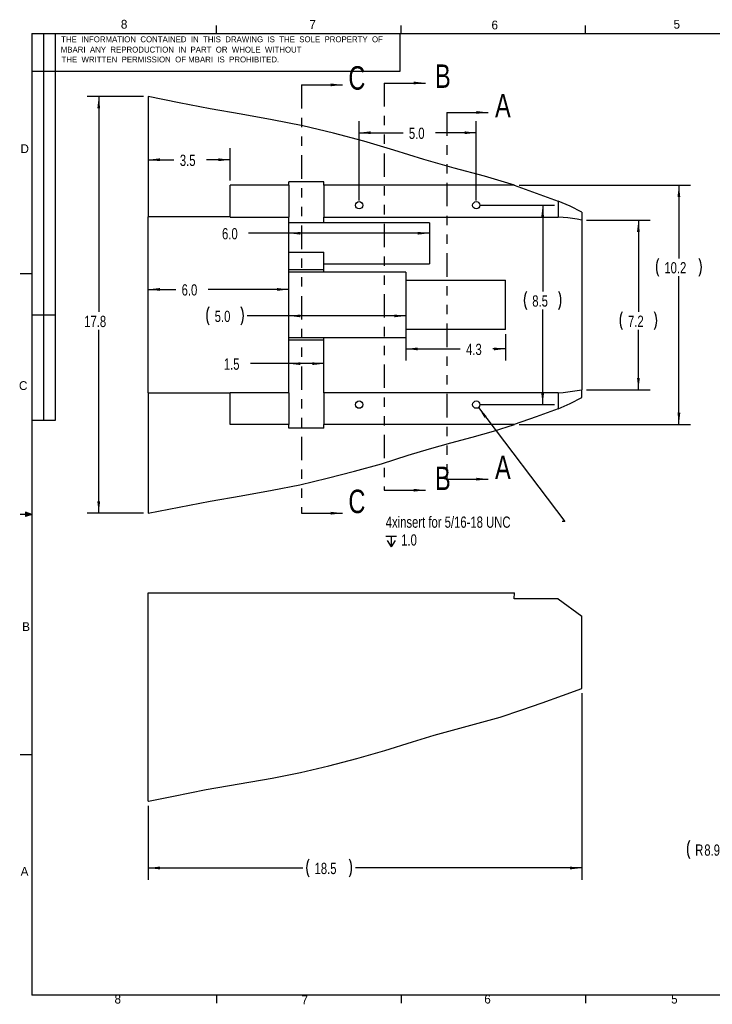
# Model space of a CAD drawing. Extents: x 0.5 to 16.5, y 0.3 to 10.8.
# Tile 1 of 2: x 0.5 to 7.9, y 0.3 to 10.8. Entities that reach past the tile are written whole.
import ezdxf

# ---------------------------------------------------------------- set-up
doc = ezdxf.new("R2010")
doc.units = 0
doc.header["$PDSIZE"] = -1
doc.linetypes.add('SLDSECTION0', pattern=[0.5, 0.25, -0.05, 0.05, -0.05, 0.05, -0.05])
doc.layers.get('0').update_dxf_attribs({"linetype": 'CONTINUOUS'})
doc.layers.get('DEFPOINTS').update_dxf_attribs({"linetype": 'CONTINUOUS'})
doc.dimstyles.new('SLDDIMSTYLE0', dxfattribs={"dimtxt": 0.12, "dimasz": 0.125, "dimexe": 0.125, "dimexo": 0.0625, "dimgap": 0.03, "dimtad": 0, "dimtih": 1, "dimtoh": 1, "dimdec": 1, "dimlfac": 4, "dimzin": 12, "dimtxsty": 'STANDARD', "dimcen": 0.09, "dimazin": 3, "dimtfac": 1, "dimtdec": 4, "dimtofl": 0, "dimtmove": 0, "dimatfit": 3, "dimtolj": 1, "dimtzin": 12})
doc.dimstyles.new('SLDDIMSTYLE1', dxfattribs={"dimtxt": 0.12, "dimasz": 0.125, "dimexe": 0.125, "dimexo": 0.0625, "dimgap": 0.03, "dimtad": 0, "dimtih": 1, "dimtoh": 1, "dimdec": 1, "dimlfac": 4, "dimzin": 4, "dimtxsty": 'STANDARD', "dimcen": 0.09, "dimazin": 3, "dimtfac": 1, "dimtdec": 4, "dimtofl": 0, "dimtmove": 0, "dimatfit": 3, "dimtolj": 1, "dimtzin": 12})
doc.dimstyles.new('SLDDIMSTYLE2', dxfattribs={"dimtxt": 0.12, "dimasz": 0.125, "dimexe": 0.125, "dimexo": 0.0625, "dimgap": 0.03, "dimtad": 0, "dimtih": 1, "dimtoh": 1, "dimdec": 1, "dimlfac": 4, "dimzin": 12, "dimtxsty": 'STANDARD', "dimcen": 0.09, "dimazin": 3, "dimtfac": 1, "dimtdec": 4, "dimtmove": 0, "dimatfit": 3, "dimtolj": 1, "dimtzin": 12})
doc.dimstyles.new('SLDDIMSTYLE3', dxfattribs={"dimtxt": 0.12, "dimasz": 0.125, "dimexe": 0.125, "dimexo": 0.0625, "dimgap": 0.03, "dimtad": 0, "dimtih": 1, "dimtoh": 1, "dimdec": 1, "dimlfac": 4, "dimzin": 12, "dimtxsty": 'STANDARD', "dimcen": 0.09, "dimazin": 3, "dimtfac": 1, "dimtdec": 4, "dimtofl": 0, "dimtmove": 0, "dimatfit": 3, "dimtolj": 1, "dimtzin": 12})

# ---------------------------------------------------------------- blocks, each defined once
blk = doc.blocks.new('*D0')
at = {"color": 7, "linetype": 'CONTINUOUS'}
for p, q in [((6.492, 3.613), (6.492, 1.624)), ((1.867, 2.412), (1.867, 1.624)), ((1.867, 1.749), (3.517, 1.749)), ((6.492, 1.749), (4.077, 1.749))]:
    blk.add_line(p, q, dxfattribs=at)
for centre, start, end in [((3.77, 1.749), 153.4349, 206.5651), ((3.824, 1.749), 333.4349, 26.5651)]:
    blk.add_arc(centre, 0.213, start, end, dxfattribs=at)
at = {"color": 7}
for points in [[(1.867, 1.749), (1.992, 1.734), (1.992, 1.764)], [(6.492, 1.749), (6.367, 1.764), (6.367, 1.734)]]:
    blk.add_solid(points, dxfattribs=at)
at = {"layer": 'DEFPOINTS', "color": 7}
for p in [(6.492, 3.663), (1.867, 2.462)]:
    blk.add_point(p, dxfattribs=at)
at = {"color": 7, "width": 0.75}
blk.add_text('18.5', height=0.12, dxfattribs=at).set_placement((3.642, 1.684))
blk = doc.blocks.new('*D1')
at = {"color": 7, "linetype": 'CONTINUOUS'}
for p, q in [((6.542, 8.653), (7.221, 8.653)), ((7.096, 8.653), (7.096, 7.677)), ((7.096, 6.846), (7.096, 7.486)), ((6.542, 6.846), (7.221, 6.846))]:
    blk.add_line(p, q, dxfattribs=at)
for centre, start, end in [((7.113, 7.582), 153.4349, 206.5651), ((7.079, 7.582), 333.4349, 26.5651)]:
    blk.add_arc(centre, 0.213, start, end, dxfattribs=at)
at = {"color": 7}
for points in [[(7.096, 8.653), (7.081, 8.528), (7.111, 8.528)], [(7.096, 6.846), (7.111, 6.971), (7.081, 6.971)]]:
    blk.add_solid(points, dxfattribs=at)
at = {"layer": 'DEFPOINTS', "color": 7}
for p in [(6.492, 8.653), (6.492, 6.846)]:
    blk.add_point(p, dxfattribs=at)
at = {"color": 7, "width": 0.75}
blk.add_text('7.2', height=0.12, dxfattribs=at).set_placement((6.985, 7.516))
blk = doc.blocks.new('*D2')
at = {"color": 7, "linetype": 'CONTINUOUS'}
for p, q in [((5.824, 9.025), (7.653, 9.025)), ((7.528, 9.025), (7.528, 8.246)), ((7.528, 6.475), (7.528, 8.056)), ((5.824, 6.475), (7.653, 6.475))]:
    blk.add_line(p, q, dxfattribs=at)
for centre, start, end in [((7.501, 8.151), 153.4349, 206.5651), ((7.555, 8.151), 333.4349, 26.5651)]:
    blk.add_arc(centre, 0.213, start, end, dxfattribs=at)
at = {"color": 7}
for points in [[(7.528, 9.025), (7.513, 8.9), (7.543, 8.9)], [(7.528, 6.475), (7.543, 6.6), (7.513, 6.6)]]:
    blk.add_solid(points, dxfattribs=at)
at = {"layer": 'DEFPOINTS', "color": 7}
for p in [(5.774, 9.025), (5.774, 6.475)]:
    blk.add_point(p, dxfattribs=at)
at = {"color": 7, "width": 0.75}
blk.add_text('10.2', height=0.12, dxfattribs=at).set_placement((7.373, 8.086))
blk = doc.blocks.new('*D3')
at = {"color": 7, "linetype": 'CONTINUOUS'}
for p, q in [((5.417, 8.812), (6.2, 8.812)), ((6.075, 8.812), (6.075, 7.893)), ((6.075, 6.687), (6.075, 7.702)), ((5.417, 6.687), (6.2, 6.687))]:
    blk.add_line(p, q, dxfattribs=at)
for centre, start, end in [((6.092, 7.798), 153.4349, 206.5651), ((6.057, 7.798), 333.4349, 26.5651)]:
    blk.add_arc(centre, 0.213, start, end, dxfattribs=at)
at = {"color": 7}
for points in [[(6.075, 8.812), (6.06, 8.687), (6.09, 8.687)], [(6.075, 6.687), (6.09, 6.812), (6.06, 6.812)]]:
    blk.add_solid(points, dxfattribs=at)
at = {"layer": 'DEFPOINTS', "color": 7}
for p in [(5.367, 8.812), (5.367, 6.687)]:
    blk.add_point(p, dxfattribs=at)
at = {"color": 7, "width": 0.75}
blk.add_text('8.5', height=0.12, dxfattribs=at).set_placement((5.964, 7.732))
blk = doc.blocks.new('*D4')
at = {"color": 7, "linetype": 'CONTINUOUS'}
for p, q in [((4.117, 8.862), (4.117, 9.71)), ((5.367, 8.862), (5.367, 9.71)), ((4.117, 9.585), (4.586, 9.585)), ((5.367, 9.585), (4.932, 9.585))]:
    blk.add_line(p, q, dxfattribs=at)
at = {"color": 7}
for points in [[(4.117, 9.585), (4.242, 9.57), (4.242, 9.6)], [(5.367, 9.585), (5.242, 9.6), (5.242, 9.57)]]:
    blk.add_solid(points, dxfattribs=at)
at = {"layer": 'DEFPOINTS', "color": 7}
for p in [(4.117, 8.812), (5.367, 8.812)]:
    blk.add_point(p, dxfattribs=at)
at = {"color": 7, "width": 0.75}
blk.add_text('5.0', height=0.12, dxfattribs=at).set_placement((4.648, 9.519))
blk = doc.blocks.new('*D5')
at = {"color": 7, "linetype": 'CONTINUOUS'}
for p, q in [((5.391, 6.656), (6.312, 5.441)), ((6.312, 5.441), (6.282, 5.441))]:
    blk.add_line(p, q, dxfattribs=at)
at = {"color": 7}
for p, q in [((4.401, 5.287), (4.516, 5.287)), ((4.458, 5.287), (4.458, 5.171)), ((4.415, 5.241), (4.458, 5.171)), ((4.502, 5.241), (4.458, 5.171))]:
    blk.add_line(p, q, dxfattribs=at)
blk.add_solid([(5.391, 6.656), (5.454, 6.547), (5.478, 6.565)], dxfattribs=at)
at = {"layer": 'DEFPOINTS', "color": 7}
for p in [(5.343, 6.718), (5.391, 6.656)]:
    blk.add_point(p, dxfattribs=at)
at = {"color": 7, "width": 0.75}
for s, p in [('4xinsert for 5/16-18 UNC', (4.401, 5.375)), ('1.0', (4.566, 5.185))]:
    blk.add_text(s, height=0.12, dxfattribs=at).set_placement(p)
blk = doc.blocks.new('*D6')
at = {"color": 7, "linetype": 'CONTINUOUS'}
for p, q in [((1.817, 9.97), (1.215, 9.97)), ((1.34, 9.97), (1.34, 7.675)), ((1.34, 5.53), (1.34, 7.484)), ((1.817, 5.53), (1.215, 5.53))]:
    blk.add_line(p, q, dxfattribs=at)
at = {"color": 7}
for points in [[(1.34, 9.97), (1.325, 9.845), (1.355, 9.845)], [(1.34, 5.53), (1.355, 5.655), (1.325, 5.655)]]:
    blk.add_solid(points, dxfattribs=at)
at = {"layer": 'DEFPOINTS', "color": 7}
for p in [(1.867, 9.97), (1.867, 5.53)]:
    blk.add_point(p, dxfattribs=at)
at = {"color": 7, "width": 0.75}
blk.add_text('17.8', height=0.12, dxfattribs=at).set_placement((1.185, 7.514))
blk = doc.blocks.new('*D7')
at = {"color": 7, "linetype": 'CONTINUOUS'}
for p, q in [((1.867, 7.915), (2.162, 7.915)), ((3.367, 7.915), (2.508, 7.915))]:
    blk.add_line(p, q, dxfattribs=at)
at = {"color": 7}
for points in [[(1.867, 7.915), (1.992, 7.9), (1.992, 7.93)], [(3.367, 7.915), (3.242, 7.93), (3.242, 7.9)]]:
    blk.add_solid(points, dxfattribs=at)
at = {"layer": 'DEFPOINTS', "color": 7}
for p in [(1.867, 8.687), (3.367, 8.685)]:
    blk.add_point(p, dxfattribs=at)
at = {"color": 7, "width": 0.75}
blk.add_text('6.0', height=0.12, dxfattribs=at).set_placement((2.224, 7.85))
blk = doc.blocks.new('*D8')
at = {"color": 7, "linetype": 'CONTINUOUS'}
for p, q in [((3.367, 7.124), (2.959, 7.124)), ((3.742, 7.124), (3.367, 7.124))]:
    blk.add_line(p, q, dxfattribs=at)
at = {"color": 7}
for points in [[(3.367, 7.124), (3.492, 7.109), (3.492, 7.139)], [(3.742, 7.124), (3.617, 7.139), (3.617, 7.109)]]:
    blk.add_solid(points, dxfattribs=at)
at = {"layer": 'DEFPOINTS', "color": 7}
for p in [(3.742, 7.4), (3.367, 6.814)]:
    blk.add_point(p, dxfattribs=at)
at = {"color": 7, "width": 0.75}
blk.add_text('1.5', height=0.12, dxfattribs=at).set_placement((2.674, 7.059))
blk = doc.blocks.new('*D9')
at = {"color": 7, "linetype": 'CONTINUOUS'}
for p, q in [((3.367, 8.514), (2.939, 8.514)), ((4.867, 8.514), (3.367, 8.514))]:
    blk.add_line(p, q, dxfattribs=at)
at = {"color": 7}
for points in [[(3.367, 8.514), (3.492, 8.499), (3.492, 8.529)], [(4.867, 8.514), (4.742, 8.529), (4.742, 8.499)]]:
    blk.add_solid(points, dxfattribs=at)
at = {"layer": 'DEFPOINTS', "color": 7}
for p in [(3.367, 8.685), (4.867, 8.625)]:
    blk.add_point(p, dxfattribs=at)
at = {"color": 7, "width": 0.75}
blk.add_text('6.0', height=0.12, dxfattribs=at).set_placement((2.655, 8.449))
blk = doc.blocks.new('*D10')
at = {"color": 7, "linetype": 'CONTINUOUS'}
for p, q in [((3.367, 7.633), (2.923, 7.633)), ((4.617, 7.633), (3.367, 7.633))]:
    blk.add_line(p, q, dxfattribs=at)
for centre, start, end in [((2.705, 7.633), 153.4349, 206.5651), ((2.67, 7.633), 333.4349, 26.5651)]:
    blk.add_arc(centre, 0.213, start, end, dxfattribs=at)
at = {"color": 7}
for points in [[(3.367, 7.633), (3.492, 7.618), (3.492, 7.648)], [(4.617, 7.633), (4.492, 7.648), (4.492, 7.618)]]:
    blk.add_solid(points, dxfattribs=at)
at = {"layer": 'DEFPOINTS', "color": 7}
for p in [(4.617, 7.468), (3.367, 6.814)]:
    blk.add_point(p, dxfattribs=at)
at = {"color": 7, "width": 0.75}
blk.add_text('5.0', height=0.12, dxfattribs=at).set_placement((2.577, 7.568))
blk = doc.blocks.new('*D11')
at = {"color": 7, "linetype": 'CONTINUOUS'}
for p, q in [((4.617, 7.418), (4.617, 7.156)), ((5.68, 7.437), (5.68, 7.156)), ((4.617, 7.281), (5.195, 7.281)), ((5.68, 7.281), (5.542, 7.281))]:
    blk.add_line(p, q, dxfattribs=at)
at = {"color": 7}
for points in [[(4.617, 7.281), (4.742, 7.266), (4.742, 7.296)], [(5.68, 7.281), (5.555, 7.296), (5.555, 7.266)]]:
    blk.add_solid(points, dxfattribs=at)
at = {"layer": 'DEFPOINTS', "color": 7}
for p in [(4.617, 7.468), (5.68, 7.487)]:
    blk.add_point(p, dxfattribs=at)
at = {"color": 7, "width": 0.75}
blk.add_text('4.3', height=0.12, dxfattribs=at).set_placement((5.258, 7.216))
blk = doc.blocks.new('*D12')
at = {"color": 7, "linetype": 'CONTINUOUS'}
for p, q in [((2.742, 9.075), (2.742, 9.422)), ((1.867, 9.297), (2.142, 9.297)), ((2.742, 9.297), (2.489, 9.297))]:
    blk.add_line(p, q, dxfattribs=at)
at = {"color": 7}
for points in [[(1.867, 9.297), (1.992, 9.282), (1.992, 9.312)], [(2.742, 9.297), (2.617, 9.312), (2.617, 9.282)]]:
    blk.add_solid(points, dxfattribs=at)
at = {"layer": 'DEFPOINTS', "color": 7}
for p in [(2.742, 9.025), (1.867, 8.687)]:
    blk.add_point(p, dxfattribs=at)
at = {"color": 7, "width": 0.75}
blk.add_text('3.5', height=0.12, dxfattribs=at).set_placement((2.205, 9.231))
blk = doc.blocks.new('*D13')
at = {"color": 7, "linetype": 'CONTINUOUS'}
for p, q in [((8.888, 2.901), (8.176, 1.946)), ((8.176, 1.946), (8.146, 1.946))]:
    blk.add_line(p, q, dxfattribs=at)
for centre, start, end in [((7.831, 1.946), 153.4349, 206.5651), ((7.893, 1.946), 333.4349, 26.5651)]:
    blk.add_arc(centre, 0.213, start, end, dxfattribs=at)
at = {"color": 7}
blk.add_solid([(8.888, 2.901), (8.801, 2.81), (8.825, 2.792)], dxfattribs=at)
at = {"layer": 'DEFPOINTS', "color": 7}
for p in [(10.213, 4.682), (8.888, 2.901)]:
    blk.add_point(p, dxfattribs=at)
at = {"color": 7, "width": 0.75}
for s, p in [('R', (7.702, 1.88)), ('8.9', (7.799, 1.88))]:
    blk.add_text(s, height=0.12, dxfattribs=at).set_placement(p)

msp = doc.modelspace()

# ---------------------------------------------------------------- linework, layer by layer
at = {"color": 255, "linetype": 'CONTINUOUS'}
for p, q in [((2.595, 10.642), (2.595, 10.727)), ((4.564, 10.642), (4.564, 10.727)), ((6.532, 10.642), (6.532, 10.727)), ((0.626, 10.642), (16.376, 10.642)), ((0.626, 10.642), (0.626, 0.392)), ((0.751, 10.642), (0.751, 6.517)), ((0.876, 10.642), (0.876, 6.517)), ((4.556, 10.24), (4.556, 10.642)), ((0.626, 10.24), (4.556, 10.24)), ((0.626, 8.08), (0.501, 8.08)), ((0.876, 7.642), (0.626, 7.642)), ((0.876, 6.517), (0.626, 6.517)), ((0.626, 5.517), (0.501, 5.517)), ((0.559, 5.541), (0.559, 5.494)), ((0.626, 5.517), (0.559, 5.541)), ((0.626, 5.517), (0.559, 5.526)), ((0.626, 5.517), (0.559, 5.507)), ((0.626, 5.517), (0.559, 5.494)), ((0.626, 2.955), (0.501, 2.955)), ((16.376, 0.392), (0.626, 0.392)), ((2.595, 0.392), (2.595, 0.307)), ((4.564, 0.392), (4.564, 0.307)), ((6.532, 0.392), (6.532, 0.307))]:
    msp.add_line(p, q, dxfattribs=at)
at = {"color": 7, "linetype": 'SLDSECTION0'}
for p, q in [((3.502, 10.095), (3.502, 5.53)), ((4.386, 10.115), (4.386, 5.775)), ((5.054, 9.801), (5.054, 5.893))]:
    msp.add_line(p, q, dxfattribs=at)
at = {"color": 7, "linetype": 'CONTINUOUS'}
for p, q in [((3.502, 10.095), (3.94, 10.095)), ((4.386, 10.115), (4.824, 10.115)), ((1.867, 9.97), (1.867, 8.687)), ((5.054, 9.801), (5.492, 9.801)), ((3.367, 9.025), (2.742, 9.025)), ((2.742, 8.687), (2.742, 9.025)), ((3.742, 9.062), (3.367, 9.062)), ((3.367, 9.025), (3.367, 9.062)), ((3.367, 9.025), (3.367, 8.685)), ((3.742, 9.025), (3.742, 9.062)), ((5.774, 9.025), (3.742, 9.025)), ((3.742, 9.025), (3.742, 8.685)), ((6.242, 8.857), (6.242, 8.685)), ((6.492, 8.737), (6.492, 8.653)), ((2.742, 8.687), (1.867, 8.687)), ((1.867, 6.812), (1.867, 8.687)), ((2.742, 8.687), (2.742, 8.685)), ((2.742, 8.685), (3.367, 8.685)), ((3.367, 6.814), (3.367, 8.685)), ((3.742, 8.625), (3.367, 8.625)), ((3.742, 8.685), (6.242, 8.685)), ((3.742, 8.625), (3.742, 8.685)), ((4.867, 8.625), (3.742, 8.625)), ((4.867, 8.625), (4.867, 8.187)), ((6.492, 8.653), (6.492, 6.846)), ((3.367, 8.312), (3.742, 8.312)), ((3.742, 8.187), (3.742, 8.312)), ((3.742, 8.1), (3.742, 8.187)), ((3.742, 8.187), (4.867, 8.187)), ((3.742, 8.125), (3.367, 8.125)), ((3.742, 8.1), (3.367, 8.1)), ((4.617, 8.1), (3.742, 8.1)), ((4.617, 8.1), (4.617, 8.012)), ((4.617, 8.012), (5.68, 8.012)), ((4.617, 8.012), (4.617, 7.487)), ((5.68, 7.487), (5.68, 8.012)), ((4.617, 7.487), (4.617, 7.4)), ((5.68, 7.487), (4.617, 7.487)), ((3.742, 7.4), (3.367, 7.4)), ((3.742, 7.375), (3.367, 7.375)), ((4.617, 7.4), (3.742, 7.4)), ((3.742, 6.814), (3.742, 7.4)), ((6.492, 6.762), (6.492, 6.846)), ((1.867, 6.812), (2.742, 6.812)), ((1.867, 6.812), (1.867, 5.53)), ((2.742, 6.814), (2.742, 6.812)), ((3.367, 6.814), (2.742, 6.814)), ((2.742, 6.475), (2.742, 6.812)), ((3.367, 6.814), (3.367, 6.475)), ((6.242, 6.814), (3.742, 6.814)), ((3.742, 6.814), (3.742, 6.475)), ((6.242, 6.814), (6.242, 6.642)), ((3.367, 6.475), (2.742, 6.475)), ((3.367, 6.437), (3.367, 6.475)), ((3.742, 6.437), (3.367, 6.437)), ((5.774, 6.475), (3.742, 6.475)), ((3.742, 6.437), (3.742, 6.475)), ((5.054, 5.893), (5.492, 5.893)), ((4.386, 5.775), (4.824, 5.775)), ((3.502, 5.53), (3.94, 5.53)), ((1.867, 4.682), (5.774, 4.682)), ((1.867, 2.462), (1.867, 4.682)), ((5.77, 4.619), (5.774, 4.682)), ((6.242, 4.619), (5.77, 4.619)), ((6.242, 4.619), (6.492, 4.432)), ((6.492, 3.663), (6.492, 4.432))]:
    msp.add_line(p, q, dxfattribs=at)
at = {"color": 7, "linetype": 'CONTINUOUS', "flags": 128}
for points in [[(5.774, 9.025), (5.454, 9.122), (5.13, 9.208), (4.809, 9.301), (4.489, 9.401), (4.168, 9.495), (3.844, 9.58), (3.518, 9.657), (3.19, 9.724), (2.858, 9.782), (2.527, 9.84), (2.197, 9.903), (1.867, 9.97)], [(5.77, 9.025), (6.006, 8.942), (6.242, 8.857)], [(6.492, 8.737), (6.368, 8.801), (6.242, 8.857)], [(6.492, 8.653), (6.443, 8.663), (6.393, 8.67), (6.343, 8.677), (6.293, 8.682), (6.242, 8.685)], [(6.242, 6.814), (6.293, 6.817), (6.343, 6.822), (6.393, 6.829), (6.443, 6.837), (6.492, 6.846)], [(6.242, 6.642), (6.368, 6.698), (6.492, 6.762)], [(6.242, 6.642), (6.006, 6.557), (5.77, 6.475)], [(1.867, 5.53), (2.197, 5.596), (2.527, 5.659), (2.858, 5.717), (3.19, 5.775), (3.484, 5.834), (3.776, 5.902), (4.067, 5.977), (4.356, 6.058), (4.642, 6.147), (4.867, 6.216), (5.094, 6.281), (5.322, 6.342), (5.549, 6.404), (5.774, 6.475)], [(1.867, 2.462), (1.871, 2.462), (2.138, 2.516), (2.487, 2.584), (2.839, 2.645), (3.19, 2.707), (3.493, 2.768), (3.794, 2.839), (4.094, 2.916), (4.391, 3.001), (4.687, 3.093), (4.919, 3.164), (5.153, 3.229), (5.388, 3.292), (5.622, 3.358), (5.853, 3.433), (6.07, 3.51), (6.287, 3.589), (6.493, 3.663)]]:
    msp.add_lwpolyline(points, dxfattribs=at)
at = {"color": 7, "linetype": 'CONTINUOUS'}
for centre in [(4.117, 8.812), (5.367, 8.812), (4.117, 6.687), (5.367, 6.687)]:
    msp.add_circle(centre, 0.039, dxfattribs=at)
for points in [[(3.94, 10.095), (3.815, 10.11), (3.815, 10.08)], [(4.824, 10.115), (4.699, 10.13), (4.699, 10.1)], [(5.492, 9.801), (5.367, 9.816), (5.367, 9.786)], [(5.492, 5.893), (5.367, 5.908), (5.367, 5.878)], [(4.824, 5.775), (4.699, 5.79), (4.699, 5.76)], [(3.94, 5.53), (3.815, 5.545), (3.815, 5.515)]]:
    msp.add_solid(points, dxfattribs=at)

# ---------------------------------------------------------------- texts
at = {"color": 7, "width": 0.75}
for s, p in [('C', (4.003, 10.044)), ('B', (4.927, 10.063)), ('A', (5.567, 9.749)), ('A', (5.567, 5.894)), ('B', (4.927, 5.777)), ('C', (4.003, 5.531))]:
    msp.add_text(s, height=0.25, dxfattribs=at).set_placement(p)
at = {"color": 7, "attachment_point": 1}
for s, insert, char_height in [('8', (1.576, 10.788), 0.0937), ('7', (3.586, 10.786), 0.0937), ('6', (5.529, 10.78), 0.0937), ('5', (7.471, 10.788), 0.0937), ('THE  INFORMATION  CONTAINED  IN  THIS  DRAWING  IS  THE  SOLE  PROPERTY  OF', (0.939, 10.612), 0.0625), ('MBARI  ANY  REPRODUCTION  IN  PART  OR  WHOLE  WITHOUT', (0.935, 10.502), 0.0625), ('THE  WRITTEN  PERMISSION  OF MBARI  IS  PROHIBITED.', (0.943, 10.397), 0.0625), ('D', (0.505, 9.462), 0.0937), ('C', (0.489, 6.937), 0.0937), ('B', (0.523, 4.368), 0.0937), ('A', (0.507, 1.76), 0.0937), ('8', (1.508, 0.398), 0.0937), ('7', (3.502, 0.39), 0.0937), ('6', (5.452, 0.398), 0.0937), ('5', (7.445, 0.398), 0.0937)]:
    msp.add_mtext(s, dxfattribs=dict(at, insert=insert, char_height=char_height))

# ---------------------------------------------------------------- dimensions: what is measured, and where the dimension line sits
for base, p1, p2, angle, dimstyle, picture, middle in [((1.34, 9.97), (1.867, 9.97), (1.867, 5.53), 90, 'SLDDIMSTYLE0', '*D6', (1.34, 7.579)), ((2.742, 9.297), (2.742, 9.025), (1.867, 8.687), 180, 'SLDDIMSTYLE0', '*D12', (2.316, 9.297)), ((7.528, 9.025), (5.774, 9.025), (5.774, 6.475), 90, 'SLDDIMSTYLE0', '*D2', (7.528, 8.151)), ((6.075, 8.812), (5.367, 8.812), (5.367, 6.687), 90, 'SLDDIMSTYLE0', '*D3', (6.075, 7.798)), ((3.367, 7.915), (3.367, 8.685), (1.867, 8.687), 180, 'SLDDIMSTYLE1', '*D7', (2.335, 7.915)), ((4.867, 8.514), (4.867, 8.625), (3.367, 8.685), 180, 'SLDDIMSTYLE1', '*D9', (2.766, 8.514)), ((7.096, 8.653), (6.492, 8.653), (6.492, 6.846), 90, 'SLDDIMSTYLE0', '*D1', (7.096, 7.582)), ((4.617, 7.633), (4.617, 7.468), (3.367, 6.814), 180, 'SLDDIMSTYLE1', '*D10', (2.687, 7.633)), ((5.68, 7.281), (5.68, 7.487), (4.617, 7.468), 180, 'SLDDIMSTYLE0', '*D11', (5.369, 7.281)), ((3.742, 7.124), (3.742, 7.4), (3.367, 6.814), 180, 'SLDDIMSTYLE0', '*D8', (2.785, 7.124))]:
    dim = msp.add_linear_dim(base=base, p1=p1, p2=p2, angle=angle, dimstyle=dimstyle)
    dim.commit()
    dim.dimension.update_dxf_attribs({"geometry": picture, "text_midpoint": middle, "dimtype": 160})
for base, p1, p2, dimstyle, picture, middle in [((4.117, 9.585), (4.117, 8.812), (5.367, 8.812), 'SLDDIMSTYLE1', '*D4', (4.759, 9.585)), ((6.492, 1.749), (6.492, 3.663), (1.867, 2.462), 'SLDDIMSTYLE0', '*D0', (3.797, 1.749))]:
    dim = msp.add_linear_dim(base=base, p1=p1, p2=p2, dimstyle=dimstyle)
    dim.commit()
    dim.dimension.update_dxf_attribs({"geometry": picture, "text_midpoint": middle, "dimtype": 160})
dim = msp.add_diameter_dim_2p(p1=(5.343, 6.718), p2=(5.391, 6.656), text='4xinsert for 5/16-18 UNC<>\\P<HOLE-DEPTH>1.0', dimstyle='SLDDIMSTYLE2')
dim.commit()
dim.dimension.update_dxf_attribs({"geometry": '*D5', "text_midpoint": (5.31, 5.345), "dimtype": 163})
dim = msp.add_radius_dim(center=(10.213, 4.682), mpoint=(8.888, 2.901), dimstyle='SLDDIMSTYLE3')
dim.commit()
dim.dimension.update_dxf_attribs({"geometry": '*D13', "text_midpoint": (7.862, 1.946), "dimtype": 164})

doc.saveas('drawing.dxf')
